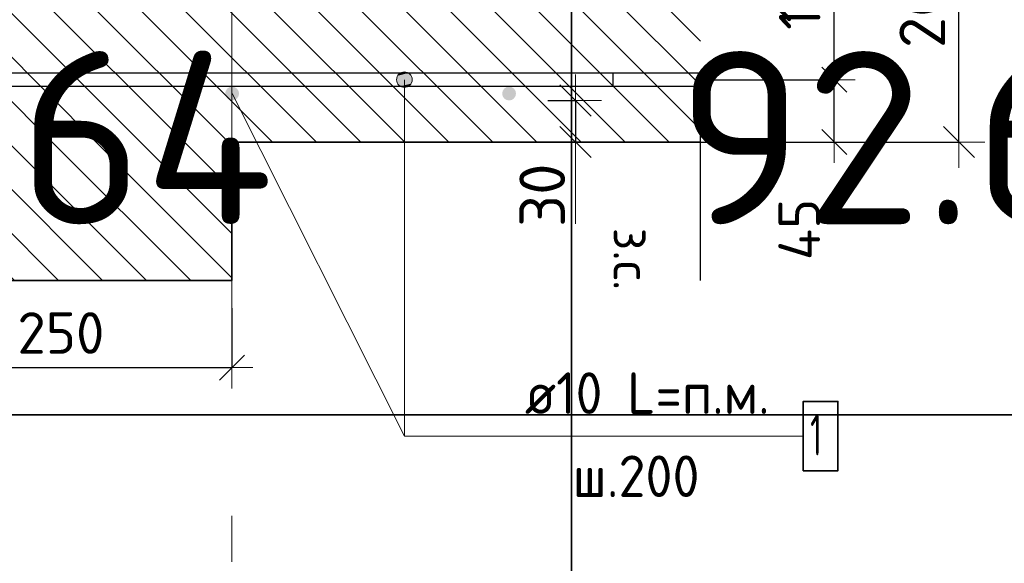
# Model space of a CAD drawing. Header units: metres. Extents: x -38 to 114, y -15 to 21.
# Tile 86 of 244: x 88.563 to 89.274, y -4.6 to -4.208. Entities that reach past the tile are written whole.
import ezdxf

# ---------------------------------------------------------------- set-up
doc = ezdxf.new("R2010")
doc.units = ezdxf.units.M
doc.header["$PDMODE"] = 65
for name, pattern in [('______11', [0.5, 0.4, -0.05, 0, -0.05]), ('______4', [0.135, 0.105, -0.03]), ('______5', [1.1, 0.8, -0.1, 0.1, -0.1])]:
    doc.linetypes.add(name, pattern=pattern)
for name, color, linetype, lineweight in [('XR$4$Арм. стержнями нижней зоны', 180, 'Continuous', 35), ('XR$4$Арм.стержн. Арматура края', 96, 'Continuous', 35), ('XR$4$ВК__отв в полу 1-2 эт', 220, 'Continuous', 25), ('XR$4$Осевая линия (1)', 7, '______5', 13), ('XR$4$Размерная линия (1)', 7, 'Continuous', 13), ('XR$4$Размерная линия_ общее', 7, 'Continuous', 13), ('XR$6$Арм. стержнями нижней зоны', 180, 'Continuous', 35), ('XR$6$Арм.стержн. Арматура края', 96, 'Continuous', 35), ('XR$6$ВК__отв в полу 1-2 эт', 220, 'Continuous', 25), ('XR$6$Осевая линия (1)', 7, '______5', 13), ('XR$6$Размерная линия (1)', 7, 'Continuous', 13), ('XR$6$Размерная линия_ общее', 7, 'Continuous', 13)]:
    doc.layers.add(name, color=color, linetype=linetype, lineweight=lineweight)
doc.styles.add('ISOCPEUR', font='txt')
doc.dimstyles.new('DIMSTYLE_11', dxfattribs={"dimtxt": 0.033, "dimasz": 0.0375, "dimexe": 0, "dimexo": 0, "dimgap": 0.0165, "dimtad": 2, "dimdec": 0, "dimlfac": 1000, "dimrnd": 1, "dimzin": 12, "dimdsep": 46, "dimtxsty": 'ISOCPEUR', "dimblk1": 'ALL_ML_STRICH', "dimblk2": 'ALL_ML_STRICH', "dimsah": 1, "dimcen": 0, "dimclrd": 7, "dimclre": 256, "dimclrt": 7, "dimadec": 0, "dimazin": 0, "dimtfac": 1, "dimtdec": 0, "dimtix": 1, "dimtmove": 2, "dimatfit": 3, "dimfxl": 0, "dimtvp": 1.2, "dimtzin": 0, "dimlwd": 0, "dimlwe": -3, "dimarcsym": 0})
doc.dimstyles.new('DIMSTYLE_12', dxfattribs={"dimtxt": 0.03, "dimasz": 0.03, "dimexe": 0, "dimexo": 0, "dimgap": 0.015, "dimtad": 2, "dimdec": 0, "dimlfac": 1000, "dimrnd": 1, "dimzin": 12, "dimdsep": 46, "dimtxsty": 'ISOCPEUR', "dimblk1": 'ALL_ML_STRICH', "dimblk2": 'ALL_ML_STRICH', "dimsah": 1, "dimcen": 0, "dimclrd": 7, "dimclre": 256, "dimclrt": 7, "dimadec": 0, "dimazin": 0, "dimtfac": 1, "dimtdec": 0, "dimtix": 1, "dimtmove": 2, "dimatfit": 3, "dimfxl": 0, "dimtzin": 0, "dimlwd": 0, "dimlwe": -3, "dimarcsym": 0})
doc.dimstyles.new('DIMSTYLE_14', dxfattribs={"dimtxt": 0.03, "dimasz": 0.03, "dimexe": 0, "dimexo": 0, "dimgap": 0.015, "dimtad": 2, "dimdec": 0, "dimlfac": 1000, "dimrnd": 1, "dimzin": 12, "dimdsep": 46, "dimtxsty": 'ISOCPEUR', "dimblk1": 'ALL_ML_STRICH', "dimblk2": 'ALL_ML_STRICH', "dimsah": 1, "dimcen": 0, "dimclrd": 7, "dimclre": 256, "dimclrt": 7, "dimadec": 0, "dimazin": 0, "dimtfac": 1, "dimtdec": 0, "dimtix": 1, "dimtmove": 2, "dimatfit": 3, "dimfxl": 0, "dimtvp": 1.2, "dimtzin": 0, "dimlwd": 0, "dimlwe": -3, "dimarcsym": 0})
doc.dimstyles.new('DIMSTYLE_24', dxfattribs={"dimtxt": 0.03, "dimasz": 0.03, "dimexe": 0, "dimexo": 0, "dimgap": 0.015, "dimtad": 2, "dimdec": 0, "dimlfac": 1000, "dimrnd": 5, "dimzin": 12, "dimdsep": 46, "dimtxsty": 'ISOCPEUR', "dimblk1": 'ALL_ML_STRICH', "dimblk2": 'ALL_ML_STRICH', "dimsah": 1, "dimcen": 0, "dimclrd": 7, "dimclre": 256, "dimclrt": 7, "dimadec": 0, "dimazin": 0, "dimtfac": 1, "dimtdec": 0, "dimtix": 1, "dimtmove": 2, "dimatfit": 3, "dimfxl": 0, "dimtzin": 0, "dimlwd": 0, "dimlwe": -3, "dimarcsym": 0})
doc.dimstyles.new('DIMSTYLE_8', dxfattribs={"dimtxt": 0.033, "dimasz": 0.0375, "dimexe": 0, "dimexo": 0, "dimgap": 0.0165, "dimtad": 2, "dimdec": 0, "dimlfac": 1000, "dimrnd": 1, "dimzin": 12, "dimdsep": 46, "dimtxsty": 'ISOCPEUR', "dimblk1": 'ALL_ML_STRICH', "dimblk2": 'ALL_ML_STRICH', "dimsah": 1, "dimcen": 0, "dimclrd": 7, "dimclre": 256, "dimclrt": 7, "dimadec": 0, "dimazin": 0, "dimtfac": 1, "dimtdec": 0, "dimtix": 1, "dimtmove": 2, "dimatfit": 3, "dimfxl": 0, "dimtzin": 0, "dimlwd": 0, "dimlwe": -3, "dimarcsym": 0})
pattern_1 = [(135, (0, 0), (-0.031819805, -0.031819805), [0.4, -0.05, 0, -0.05]), (135, (-0.01591, -0.01591), (-0.031819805, -0.031819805), [0.8, -0.1, 0.1, -0.1])]

# ---------------------------------------------------------------- blocks, each defined once
blk = doc.blocks.new('ALL_ML_STRICH')
at = {"color": 0, "linetype": 'ByBlock', "lineweight": -2}
for p, q in [((0, -0.5), (0, 0.5)), ((-0.3, -0.3), (0.3, 0.3)), ((-1, 0), (0.5, 0))]:
    blk.add_line(p, q, dxfattribs=at)
blk = doc.blocks.new('*D410')
at = {"layer": 'DEFPOINTS', "color": 7, "linetype": 'Continuous', "lineweight": 13, "transparency": 33554687}
for p in [(89.03475, -4.09585), (89.03475, -4.29585), (89.24133, -4.29585)]:
    blk.add_point(p, dxfattribs=at)
at = {"layer": 'XR$4$Размерная линия_ общее', "color": 253, "linetype": 'Continuous', "lineweight": -2, "true_color": 0xa0a0a0, "transparency": 33554687}
for p, q in [((89.05475, -4.09585), (89.24133, -4.09585)), ((89.05475, -4.29585), (89.24133, -4.29585))]:
    blk.add_line(p, q, dxfattribs=at)
at = {"layer": 'XR$4$Размерная линия_ общее', "color": 7, "linetype": 'Continuous', "lineweight": -2, "transparency": 33554687}
blk.add_line((89.24133, -4.29585), (89.24133, -4.09585), dxfattribs=at)
at = {"layer": 'XR$4$Размерная линия_ общее', "color": 7, "linetype": 'Continuous', "lineweight": 13, "transparency": 33554687, "xscale": 0.0375, "yscale": 0.0375, "zscale": 0.0375}
for p, rotation in [((89.24133, -4.09585), 90), ((89.24133, -4.29585), 270)]:
    blk.add_blockref('ALL_ML_STRICH', p, dxfattribs=dict(at, rotation=rotation))
at = {"layer": 'XR$4$Размерная линия_ общее', "color": 7, "linetype": 'Continuous', "lineweight": 13, "transparency": 33554687, "insert": (89.21483, -4.1942), "char_height": 0.033, "width": 0.099, "attachment_point": 5, "rotation": 90, "style": 'ISOCPEUR'}
blk.add_mtext('\\A1;{200}', dxfattribs=at)
blk = doc.blocks.new('*D428')
at = {"layer": 'DEFPOINTS', "color": 7, "linetype": 'Continuous', "lineweight": 13, "transparency": 33554687}
for p in [(88.9244, -4.26585), (88.96439, -4.26585), (88.9244, -4.29585)]:
    blk.add_point(p, dxfattribs=at)
at = {"layer": 'XR$4$Размерная линия_ общее', "color": 253, "linetype": 'Continuous', "lineweight": -2, "true_color": 0xa0a0a0, "transparency": 33554687}
for p, q in [((88.9444, -4.26585), (88.96439, -4.26585)), ((88.9444, -4.29585), (88.96439, -4.29585))]:
    blk.add_line(p, q, dxfattribs=at)
at = {"layer": 'XR$4$Размерная линия_ общее', "color": 7, "linetype": 'Continuous', "lineweight": -2, "transparency": 33554687}
blk.add_line((88.96439, -4.26585), (88.96439, -4.29585), dxfattribs=at)
at = {"layer": 'XR$4$Размерная линия_ общее', "color": 7, "linetype": 'Continuous', "lineweight": 13, "transparency": 33554687, "xscale": 0.0375, "yscale": 0.0375, "zscale": 0.0375}
for p, rotation in [((88.96439, -4.26585), 90), ((88.96439, -4.29585), 270)]:
    blk.add_blockref('ALL_ML_STRICH', p, dxfattribs=dict(at, rotation=rotation))
at = {"layer": 'XR$4$Размерная линия_ общее', "color": 7, "linetype": 'Continuous', "lineweight": 13, "transparency": 33554687, "insert": (88.94039, -4.33427), "char_height": 0.033, "width": 0.066, "attachment_point": 5, "rotation": 90, "style": 'ISOCPEUR'}
blk.add_mtext('\\A1;{30}', dxfattribs=at)
at = {"layer": 'XR$4$Размерная линия_ общее', "color": 7, "linetype": 'Continuous', "lineweight": 13, "transparency": 33554687, "insert": (89.01893, -4.35775), "char_height": 0.027, "width": 0.00135, "attachment_point": 1, "rotation": 270, "line_spacing_factor": 0.60241, "style": 'ISOCPEUR'}
blk.add_mtext('з.с.', dxfattribs=at)
blk = doc.blocks.new('*D431')
at = {"layer": 'DEFPOINTS', "color": 7, "linetype": 'Continuous', "lineweight": 13, "transparency": 33554687}
for p in [(88.46635, -4.39585), (88.71635, -4.39585), (88.46635, -4.45873)]:
    blk.add_point(p, dxfattribs=at)
at = {"layer": 'XR$4$Размерная линия (1)', "color": 9, "linetype": 'Continuous', "lineweight": -2, "true_color": 0xc7c7c7, "transparency": 33554687}
for p, q in [((88.46635, -4.41585), (88.46635, -4.45873)), ((88.71635, -4.41585), (88.71635, -4.45873))]:
    blk.add_line(p, q, dxfattribs=at)
at = {"layer": 'XR$4$Размерная линия (1)', "color": 7, "linetype": 'Continuous', "lineweight": -2, "transparency": 33554687}
blk.add_line((88.46635, -4.45873), (88.71635, -4.45873), dxfattribs=at)
at = {"layer": 'XR$4$Размерная линия (1)', "color": 7, "linetype": 'Continuous', "lineweight": 13, "transparency": 33554687, "xscale": 0.03, "yscale": 0.03, "zscale": 0.03, "rotation": 180}
blk.add_blockref('ALL_ML_STRICH', (88.46635, -4.45873), dxfattribs=at)
at = {"layer": 'XR$4$Размерная линия (1)', "color": 7, "linetype": 'Continuous', "lineweight": 13, "transparency": 33554687, "xscale": 0.03, "yscale": 0.03, "zscale": 0.03}
blk.add_blockref('ALL_ML_STRICH', (88.71635, -4.45873), dxfattribs=at)
at = {"layer": 'XR$4$Размерная линия (1)', "color": 7, "linetype": 'Continuous', "lineweight": 13, "transparency": 33554687, "insert": (88.59285, -4.43373), "char_height": 0.03, "width": 0.09, "attachment_point": 5, "style": 'ISOCPEUR'}
blk.add_mtext('\\A1;{250}', dxfattribs=at)
blk = doc.blocks.new('*D475')
at = {"layer": 'DEFPOINTS', "color": 7, "linetype": 'Continuous', "lineweight": 13, "transparency": 33554687}
for p in [(89.03864, -4.25085), (89.05149, -4.29585), (89.1513, -4.29585)]:
    blk.add_point(p, dxfattribs=at)
at = {"layer": 'XR$4$Размерная линия (1)', "color": 9, "linetype": 'Continuous', "lineweight": -2, "true_color": 0xc7c7c7, "transparency": 33554687}
for p, q in [((89.05864, -4.25085), (89.1513, -4.25085)), ((89.07149, -4.29585), (89.1513, -4.29585))]:
    blk.add_line(p, q, dxfattribs=at)
at = {"layer": 'XR$4$Размерная линия (1)', "color": 7, "linetype": 'Continuous', "lineweight": -2, "transparency": 33554687}
blk.add_line((89.1513, -4.29585), (89.1513, -4.25085), dxfattribs=at)
at = {"layer": 'XR$4$Размерная линия (1)', "color": 7, "linetype": 'Continuous', "lineweight": 13, "transparency": 33554687, "xscale": 0.03, "yscale": 0.03, "zscale": 0.03}
for p, rotation in [((89.1513, -4.25085), 90), ((89.1513, -4.29585), 270)]:
    blk.add_blockref('ALL_ML_STRICH', p, dxfattribs=dict(at, rotation=rotation))
at = {"layer": 'XR$4$Размерная линия (1)', "color": 7, "linetype": 'Continuous', "lineweight": 13, "transparency": 33554687, "insert": (89.12598, -4.35897), "char_height": 0.03, "width": 0.06, "attachment_point": 5, "rotation": 90, "style": 'ISOCPEUR'}
blk.add_mtext('\\A1;{45}', dxfattribs=at)
blk = doc.blocks.new('*D476')
at = {"layer": 'DEFPOINTS', "color": 7, "linetype": 'Continuous', "lineweight": 13, "transparency": 33554687}
for p in [(89.04566, -4.12685), (89.03864, -4.25085), (89.1513, -4.25085)]:
    blk.add_point(p, dxfattribs=at)
at = {"layer": 'XR$4$Размерная линия (1)', "color": 9, "linetype": 'Continuous', "lineweight": -2, "true_color": 0xc7c7c7, "transparency": 33554687}
for p, q in [((89.06566, -4.12685), (89.1513, -4.12685)), ((89.05864, -4.25085), (89.1513, -4.25085))]:
    blk.add_line(p, q, dxfattribs=at)
at = {"layer": 'XR$4$Размерная линия (1)', "color": 7, "linetype": 'Continuous', "lineweight": -2, "transparency": 33554687}
blk.add_line((89.1513, -4.25085), (89.1513, -4.12685), dxfattribs=at)
at = {"layer": 'XR$4$Размерная линия (1)', "color": 7, "linetype": 'Continuous', "lineweight": 13, "transparency": 33554687, "xscale": 0.03, "yscale": 0.03, "zscale": 0.03}
for p, rotation in [((89.1513, -4.12685), 90), ((89.1513, -4.25085), 270)]:
    blk.add_blockref('ALL_ML_STRICH', p, dxfattribs=dict(at, rotation=rotation))
at = {"layer": 'XR$4$Размерная линия (1)', "color": 7, "linetype": 'Continuous', "lineweight": 13, "transparency": 33554687, "insert": (89.1263, -4.18585), "char_height": 0.03, "width": 0.09, "attachment_point": 5, "rotation": 90, "style": 'ISOCPEUR'}
blk.add_mtext('\\A1;{124}', dxfattribs=at)
blk = doc.blocks.new('*D705')
at = {"layer": 'DEFPOINTS', "color": 7, "linetype": 'Continuous', "lineweight": 13, "transparency": 33554687}
for p in [(89.03475, -4.09585), (89.03475, -4.29585), (89.24133, -4.29585)]:
    blk.add_point(p, dxfattribs=at)
at = {"layer": 'XR$6$Размерная линия_ общее', "color": 253, "linetype": 'Continuous', "lineweight": -2, "true_color": 0xa0a0a0, "transparency": 33554687}
for p, q in [((89.05475, -4.09585), (89.24133, -4.09585)), ((89.05475, -4.29585), (89.24133, -4.29585))]:
    blk.add_line(p, q, dxfattribs=at)
at = {"layer": 'XR$6$Размерная линия_ общее', "color": 7, "linetype": 'Continuous', "lineweight": -2, "transparency": 33554687}
blk.add_line((89.24133, -4.29585), (89.24133, -4.09585), dxfattribs=at)
at = {"layer": 'XR$6$Размерная линия_ общее', "color": 7, "linetype": 'Continuous', "lineweight": 13, "transparency": 33554687, "xscale": 0.0375, "yscale": 0.0375, "zscale": 0.0375}
for p, rotation in [((89.24133, -4.09585), 90), ((89.24133, -4.29585), 270)]:
    blk.add_blockref('ALL_ML_STRICH', p, dxfattribs=dict(at, rotation=rotation))
at = {"layer": 'XR$6$Размерная линия_ общее', "color": 7, "linetype": 'Continuous', "lineweight": 13, "transparency": 33554687, "insert": (89.21483, -4.1942), "char_height": 0.033, "width": 0.099, "attachment_point": 5, "rotation": 90, "style": 'ISOCPEUR'}
blk.add_mtext('\\A1;{200}', dxfattribs=at)
blk = doc.blocks.new('*D706')
at = {"layer": 'DEFPOINTS', "color": 7, "linetype": 'Continuous', "lineweight": 13, "transparency": 33554687}
for p in [(89.03864, -4.25085), (89.05149, -4.29585), (89.1513, -4.29585)]:
    blk.add_point(p, dxfattribs=at)
at = {"layer": 'XR$6$Размерная линия (1)', "color": 9, "linetype": 'Continuous', "lineweight": -2, "true_color": 0xc7c7c7, "transparency": 33554687}
for p, q in [((89.05864, -4.25085), (89.1513, -4.25085)), ((89.07149, -4.29585), (89.1513, -4.29585))]:
    blk.add_line(p, q, dxfattribs=at)
at = {"layer": 'XR$6$Размерная линия (1)', "color": 7, "linetype": 'Continuous', "lineweight": -2, "transparency": 33554687}
blk.add_line((89.1513, -4.29585), (89.1513, -4.25085), dxfattribs=at)
at = {"layer": 'XR$6$Размерная линия (1)', "color": 7, "linetype": 'Continuous', "lineweight": 13, "transparency": 33554687, "xscale": 0.03, "yscale": 0.03, "zscale": 0.03}
for p, rotation in [((89.1513, -4.25085), 90), ((89.1513, -4.29585), 270)]:
    blk.add_blockref('ALL_ML_STRICH', p, dxfattribs=dict(at, rotation=rotation))
at = {"layer": 'XR$6$Размерная линия (1)', "color": 7, "linetype": 'Continuous', "lineweight": 13, "transparency": 33554687, "insert": (89.12598, -4.35897), "char_height": 0.03, "width": 0.06, "attachment_point": 5, "rotation": 90, "style": 'ISOCPEUR'}
blk.add_mtext('\\A1;{45}', dxfattribs=at)
blk = doc.blocks.new('*D707')
at = {"layer": 'DEFPOINTS', "color": 7, "linetype": 'Continuous', "lineweight": 13, "transparency": 33554687}
for p in [(89.04566, -4.12085), (89.03864, -4.25085), (89.1513, -4.25085)]:
    blk.add_point(p, dxfattribs=at)
at = {"layer": 'XR$6$Размерная линия (1)', "color": 9, "linetype": 'Continuous', "lineweight": -2, "true_color": 0xc7c7c7, "transparency": 33554687}
for p, q in [((89.06566, -4.12085), (89.1513, -4.12085)), ((89.05864, -4.25085), (89.1513, -4.25085))]:
    blk.add_line(p, q, dxfattribs=at)
at = {"layer": 'XR$6$Размерная линия (1)', "color": 7, "linetype": 'Continuous', "lineweight": -2, "transparency": 33554687}
blk.add_line((89.1513, -4.25085), (89.1513, -4.12085), dxfattribs=at)
at = {"layer": 'XR$6$Размерная линия (1)', "color": 7, "linetype": 'Continuous', "lineweight": 13, "transparency": 33554687, "xscale": 0.03, "yscale": 0.03, "zscale": 0.03}
for p, rotation in [((89.1513, -4.12085), 90), ((89.1513, -4.25085), 270)]:
    blk.add_blockref('ALL_ML_STRICH', p, dxfattribs=dict(at, rotation=rotation))
at = {"layer": 'XR$6$Размерная линия (1)', "color": 7, "linetype": 'Continuous', "lineweight": 13, "transparency": 33554687, "insert": (89.1263, -4.18135), "char_height": 0.03, "width": 0.09, "attachment_point": 5, "rotation": 90, "style": 'ISOCPEUR'}
blk.add_mtext('\\A1;{130}', dxfattribs=at)
blk = doc.blocks.new('*D732')
at = {"layer": 'DEFPOINTS', "color": 7, "linetype": 'Continuous', "lineweight": 13, "transparency": 33554687}
for p in [(88.9244, -4.26585), (88.96439, -4.26585), (88.9244, -4.29585)]:
    blk.add_point(p, dxfattribs=at)
at = {"layer": 'XR$6$Размерная линия_ общее', "color": 253, "linetype": 'Continuous', "lineweight": -2, "true_color": 0xa0a0a0, "transparency": 33554687}
for p, q in [((88.9444, -4.26585), (88.96439, -4.26585)), ((88.9444, -4.29585), (88.96439, -4.29585))]:
    blk.add_line(p, q, dxfattribs=at)
at = {"layer": 'XR$6$Размерная линия_ общее', "color": 7, "linetype": 'Continuous', "lineweight": -2, "transparency": 33554687}
blk.add_line((88.96439, -4.26585), (88.96439, -4.29585), dxfattribs=at)
at = {"layer": 'XR$6$Размерная линия_ общее', "color": 7, "linetype": 'Continuous', "lineweight": 13, "transparency": 33554687, "xscale": 0.0375, "yscale": 0.0375, "zscale": 0.0375}
for p, rotation in [((88.96439, -4.26585), 90), ((88.96439, -4.29585), 270)]:
    blk.add_blockref('ALL_ML_STRICH', p, dxfattribs=dict(at, rotation=rotation))
at = {"layer": 'XR$6$Размерная линия_ общее', "color": 7, "linetype": 'Continuous', "lineweight": 13, "transparency": 33554687, "insert": (88.94039, -4.33427), "char_height": 0.033, "width": 0.066, "attachment_point": 5, "rotation": 90, "style": 'ISOCPEUR'}
blk.add_mtext('\\A1;{30}', dxfattribs=at)
at = {"layer": 'XR$6$Размерная линия_ общее', "color": 7, "linetype": 'Continuous', "lineweight": 13, "transparency": 33554687, "insert": (89.01893, -4.35775), "char_height": 0.027, "width": 0.00135, "attachment_point": 1, "rotation": 270, "line_spacing_factor": 0.60241, "style": 'ISOCPEUR'}
blk.add_mtext('з.с.', dxfattribs=at)
blk = doc.blocks.new('*D736')
at = {"layer": 'DEFPOINTS', "color": 7, "linetype": 'Continuous', "lineweight": 13, "transparency": 33554687}
for p in [(88.46635, -4.39585), (88.71635, -4.39585), (88.46635, -4.45873)]:
    blk.add_point(p, dxfattribs=at)
at = {"layer": 'XR$6$Размерная линия (1)', "color": 9, "linetype": 'Continuous', "lineweight": -2, "true_color": 0xc7c7c7, "transparency": 33554687}
for p, q in [((88.46635, -4.41585), (88.46635, -4.45873)), ((88.71635, -4.41585), (88.71635, -4.45873))]:
    blk.add_line(p, q, dxfattribs=at)
at = {"layer": 'XR$6$Размерная линия (1)', "color": 7, "linetype": 'Continuous', "lineweight": -2, "transparency": 33554687}
blk.add_line((88.46635, -4.45873), (88.71635, -4.45873), dxfattribs=at)
at = {"layer": 'XR$6$Размерная линия (1)', "color": 7, "linetype": 'Continuous', "lineweight": 13, "transparency": 33554687, "xscale": 0.03, "yscale": 0.03, "zscale": 0.03, "rotation": 180}
blk.add_blockref('ALL_ML_STRICH', (88.46635, -4.45873), dxfattribs=at)
at = {"layer": 'XR$6$Размерная линия (1)', "color": 7, "linetype": 'Continuous', "lineweight": 13, "transparency": 33554687, "xscale": 0.03, "yscale": 0.03, "zscale": 0.03}
blk.add_blockref('ALL_ML_STRICH', (88.71635, -4.45873), dxfattribs=at)
at = {"layer": 'XR$6$Размерная линия (1)', "color": 7, "linetype": 'Continuous', "lineweight": 13, "transparency": 33554687, "insert": (88.59285, -4.43373), "char_height": 0.03, "width": 0.09, "attachment_point": 5, "style": 'ISOCPEUR'}
blk.add_mtext('\\A1;{250}', dxfattribs=at)

msp = doc.modelspace()

# ---------------------------------------------------------------- hatches: boundary and pattern name
at = {"linetype": 'Continuous', "lineweight": 13, "transparency": 33554687}
h = msp.add_hatch(dxfattribs=at)
h.set_pattern_fill('__________540', scale=0.015, style=0, pattern_type=2)
h.set_pattern_definition(pattern_1)
h.paths.add_polyline_path([(88.46635, -4.09585), (88.46635, -4.29585), (89.05475, -4.29585), (89.05475, -4.09585)], flags=0)
h = msp.add_hatch(dxfattribs=at)
h.set_pattern_fill('__________540', scale=0.015, style=0, pattern_type=2)
h.set_pattern_definition(pattern_1)
h.paths.add_polyline_path([(88.46635, -4.09585), (88.46635, -4.29585), (89.05475, -4.29585), (89.05475, -4.09585)], flags=0)
at = {"linetype": 'Continuous', "lineweight": 25, "transparency": 33554687}
h = msp.add_hatch(dxfattribs=at)
h.set_pattern_fill('__________540', scale=0.015, style=0, pattern_type=2)
h.set_pattern_definition(pattern_1)
h.paths.add_polyline_path([(88.71635, -4.29585), (88.46635, -4.29585), (88.46635, -4.39585), (88.71635, -4.39585)], flags=0)
h = msp.add_hatch(dxfattribs=at)
h.set_pattern_fill('__________540', scale=0.015, style=0, pattern_type=2)
h.set_pattern_definition(pattern_1)
h.paths.add_polyline_path([(88.71635, -4.29585), (88.46635, -4.29585), (88.46635, -4.39585), (88.71635, -4.39585)], flags=0)
at = {"layer": 'XR$4$Арм. стержнями нижней зоны', "linetype": 'Continuous', "lineweight": 13, "transparency": 33554687}
for points in [[(88.83527, -4.25085), (88.84652, -4.25085), (88.84573, -4.24803)], [(88.83527, -4.25085), (88.84573, -4.24803), (88.83606, -4.24803)], [(88.83606, -4.25366), (88.84652, -4.25085), (88.83527, -4.25085)], [(88.83606, -4.24803), (88.84573, -4.24803), (88.84371, -4.24601)], [(88.83606, -4.24803), (88.84371, -4.24601), (88.83808, -4.24601)], [(88.83606, -4.25366), (88.84573, -4.25366), (88.84652, -4.25085)], [(88.83808, -4.24601), (88.84371, -4.24601), (88.84089, -4.24522)], [(88.83808, -4.25568), (88.84573, -4.25366), (88.83606, -4.25366)], [(88.83808, -4.25568), (88.84371, -4.25568), (88.84573, -4.25366)], [(88.84371, -4.25568), (88.83808, -4.25568), (88.84089, -4.25647)]]:
    msp.add_hatch(color=7, dxfattribs=at).paths.add_polyline_path(points)
at = {"layer": 'XR$4$Арм. стержнями нижней зоны', "linetype": 'Continuous', "lineweight": 50, "transparency": 33554687}
for points in [[(88.72147, -4.26085), (88.72109, -4.25893), (88.72001, -4.25731), (88.71839, -4.25623), (88.71647, -4.25585), (88.71456, -4.25623), (88.71294, -4.25731), (88.71186, -4.25893), (88.71147, -4.26085), (88.71186, -4.26276), (88.71294, -4.26438), (88.71456, -4.26547), (88.71647, -4.26585), (88.71839, -4.26547), (88.72001, -4.26438), (88.72109, -4.26276)], [(88.92147, -4.26085), (88.92109, -4.25893), (88.92001, -4.25731), (88.91839, -4.25623), (88.91647, -4.25585), (88.91456, -4.25623), (88.91294, -4.25731), (88.91186, -4.25893), (88.91147, -4.26085), (88.91186, -4.26276), (88.91294, -4.26438), (88.91456, -4.26547), (88.91647, -4.26585), (88.91839, -4.26547), (88.92001, -4.26438), (88.92109, -4.26276)]]:
    msp.add_hatch(color=4, dxfattribs=at).paths.add_polyline_path(points)
at = {"layer": 'XR$6$Арм. стержнями нижней зоны', "linetype": 'Continuous', "lineweight": 13, "transparency": 33554687}
for points in [[(88.83527, -4.25085), (88.84652, -4.25085), (88.84573, -4.24803)], [(88.83527, -4.25085), (88.84573, -4.24803), (88.83606, -4.24803)], [(88.83606, -4.25366), (88.84652, -4.25085), (88.83527, -4.25085)], [(88.83606, -4.24803), (88.84573, -4.24803), (88.84371, -4.24601)], [(88.83606, -4.24803), (88.84371, -4.24601), (88.83808, -4.24601)], [(88.83606, -4.25366), (88.84573, -4.25366), (88.84652, -4.25085)], [(88.83808, -4.24601), (88.84371, -4.24601), (88.84089, -4.24522)], [(88.83808, -4.25568), (88.84573, -4.25366), (88.83606, -4.25366)], [(88.83808, -4.25568), (88.84371, -4.25568), (88.84573, -4.25366)], [(88.84371, -4.25568), (88.83808, -4.25568), (88.84089, -4.25647)]]:
    msp.add_hatch(color=7, dxfattribs=at).paths.add_polyline_path(points)
at = {"layer": 'XR$6$Арм. стержнями нижней зоны', "linetype": 'Continuous', "lineweight": 50, "transparency": 33554687}
for points in [[(88.72147, -4.26085), (88.72109, -4.25893), (88.72001, -4.25731), (88.71839, -4.25623), (88.71647, -4.25585), (88.71456, -4.25623), (88.71294, -4.25731), (88.71186, -4.25893), (88.71147, -4.26085), (88.71186, -4.26276), (88.71294, -4.26438), (88.71456, -4.26547), (88.71647, -4.26585), (88.71839, -4.26547), (88.72001, -4.26438), (88.72109, -4.26276)], [(88.92147, -4.26085), (88.92109, -4.25893), (88.92001, -4.25731), (88.91839, -4.25623), (88.91647, -4.25585), (88.91456, -4.25623), (88.91294, -4.25731), (88.91186, -4.25893), (88.91147, -4.26085), (88.91186, -4.26276), (88.91294, -4.26438), (88.91456, -4.26547), (88.91647, -4.26585), (88.91839, -4.26547), (88.92001, -4.26438), (88.92109, -4.26276)]]:
    msp.add_hatch(color=4, dxfattribs=at).paths.add_polyline_path(points)

# ---------------------------------------------------------------- linework, layer by layer
at = {"color": 7, "linetype": '______4', "lineweight": 25, "transparency": 33554687}
msp.add_line((89.05475, -4.39585), (89.05475, -3.99585), dxfattribs=at)
msp.add_line((89.05475, -4.39585), (89.05475, -3.99585), dxfattribs=at)
at = {"color": 7, "linetype": 'Continuous', "lineweight": 35, "transparency": 33554687}
for p, q in [((88.96143, -4.09271), (88.96143, -4.49271)), ((88.71635, -4.29585), (89.05475, -4.29585)), ((88.71635, -4.39585), (88.71635, -4.29585)), ((88.71635, -4.29585), (89.05475, -4.29585)), ((88.71635, -4.39585), (88.71635, -4.29585)), ((88.46635, -4.39585), (88.71635, -4.39585)), ((88.46635, -4.39585), (88.71635, -4.39585)), ((80.71143, -4.49271), (89.96143, -4.49271)), ((89.96143, -4.49271), (80.71143, -4.49271)), ((88.96143, -4.49271), (88.96143, -4.89271))]:
    msp.add_line(p, q, dxfattribs=at)
at = {"color": 7, "linetype": 'Continuous', "lineweight": 13, "transparency": 33554687}
for p, q in [((88.96439, -4.29585), (88.96439, -4.35485)), ((88.96439, -4.29585), (88.96439, -4.35485)), ((89.96143, -4.49271), (80.71143, -4.49271))]:
    msp.add_line(p, q, dxfattribs=at)
at = {"layer": 'XR$4$Арм. стержнями нижней зоны', "color": 7, "linetype": 'Continuous', "lineweight": 13, "transparency": 33554687}
for p, q in [((88.83527, -4.25085), (88.83527, -4.25085)), ((88.84089, -4.24522), (88.84089, -4.24522)), ((88.84089, -4.50814), (88.84089, -4.25085)), ((88.84652, -4.25085), (88.84652, -4.25085)), ((88.84089, -4.25647), (88.84089, -4.25647)), ((88.84089, -4.50814), (89.12889, -4.50814))]:
    msp.add_line(p, q, dxfattribs=at)
at = {"layer": 'XR$4$Арм. стержнями нижней зоны', "color": 4, "linetype": 'Continuous', "lineweight": 25, "transparency": 33554687}
msp.add_lwpolyline([(88.49135, -4.24585), (89.05975, -4.24585), (89.05975, -4.25585), (88.49135, -4.25585), (88.49135, -4.24585)], dxfattribs=at)
at = {"layer": 'XR$4$Арм. стержнями нижней зоны', "color": 7, "linetype": 'Continuous', "lineweight": 35, "transparency": 33554687}
msp.add_lwpolyline([(89.12889, -4.53314), (89.15389, -4.53314), (89.15389, -4.48314), (89.12889, -4.48314), (89.12889, -4.53314)], dxfattribs=at)
at = {"layer": 'XR$4$Арм. стержнями нижней зоны', "color": 7, "linetype": 'Continuous', "lineweight": 13, "transparency": 33554687}
msp.add_circle((88.84089, -4.25085), 0.00563, dxfattribs=at)
at = {"layer": 'XR$4$Арм.стержн. Арматура края', "color": 4, "linetype": 'Continuous', "lineweight": 25, "transparency": 33554687}
for points in [[(88.52061, -4.24585), (88.99135, -4.24585), (88.99135, -4.25585)], [(88.99135, -4.25585), (88.51992, -4.25585)]]:
    msp.add_lwpolyline(points, dxfattribs=at)
at = {"layer": 'XR$4$ВК__отв в полу 1-2 эт', "color": 7, "linetype": 'Continuous', "lineweight": 13, "transparency": 33554687}
msp.add_line((88.71647, -4.26085), (88.84089, -4.50814), dxfattribs=at)
at = {"layer": 'XR$4$Осевая линия (1)', "color": 253, "linetype": '______11', "lineweight": 13, "true_color": 0xa0a0a0, "transparency": 33554687}
msp.add_line((88.71635, -4.06574), (88.71635, -4.59887), dxfattribs=at)
at = {"layer": 'XR$6$Арм. стержнями нижней зоны', "color": 7, "linetype": 'Continuous', "lineweight": 13, "transparency": 33554687}
for p, q in [((88.83527, -4.25085), (88.83527, -4.25085)), ((88.84089, -4.24522), (88.84089, -4.24522)), ((88.84089, -4.50814), (88.84089, -4.25085)), ((88.84652, -4.25085), (88.84652, -4.25085)), ((88.84089, -4.25647), (88.84089, -4.25647)), ((88.84089, -4.50814), (89.12889, -4.50814))]:
    msp.add_line(p, q, dxfattribs=at)
at = {"layer": 'XR$6$Арм. стержнями нижней зоны', "color": 4, "linetype": 'Continuous', "lineweight": 25, "transparency": 33554687}
msp.add_lwpolyline([(88.49135, -4.24585), (89.05975, -4.24585), (89.05975, -4.25585), (88.49135, -4.25585), (88.49135, -4.24585)], dxfattribs=at)
at = {"layer": 'XR$6$Арм. стержнями нижней зоны', "color": 7, "linetype": 'Continuous', "lineweight": 35, "transparency": 33554687}
msp.add_lwpolyline([(89.12889, -4.53314), (89.15389, -4.53314), (89.15389, -4.48314), (89.12889, -4.48314), (89.12889, -4.53314)], dxfattribs=at)
at = {"layer": 'XR$6$Арм. стержнями нижней зоны', "color": 7, "linetype": 'Continuous', "lineweight": 13, "transparency": 33554687}
msp.add_circle((88.84089, -4.25085), 0.00563, dxfattribs=at)
at = {"layer": 'XR$6$Арм.стержн. Арматура края', "color": 4, "linetype": 'Continuous', "lineweight": 25, "transparency": 33554687}
for points in [[(88.52061, -4.24585), (88.99135, -4.24585), (88.99135, -4.25585)], [(88.99135, -4.25585), (88.51992, -4.25585)]]:
    msp.add_lwpolyline(points, dxfattribs=at)
at = {"layer": 'XR$6$ВК__отв в полу 1-2 эт', "color": 7, "linetype": 'Continuous', "lineweight": 13, "transparency": 33554687}
msp.add_line((88.71647, -4.26085), (88.84089, -4.50814), dxfattribs=at)
at = {"layer": 'XR$6$Осевая линия (1)', "color": 253, "linetype": '______11', "lineweight": 13, "true_color": 0xa0a0a0, "transparency": 33554687}
msp.add_line((88.71635, -4.06574), (88.71635, -4.59887), dxfattribs=at)

# ---------------------------------------------------------------- texts
at = {"color": 7, "linetype": 'Continuous', "lineweight": 35, "transparency": 33554687, "char_height": 0.0625, "style": 'ISOCPEUR'}
for s, insert, width, attachment_point in [('\\A1;{\\fISOCPEUR|i0|b0;\\H0.125000;\\W1.000000;\\C7;3.564}\\P', (88.54643, -4.29271), 0.4588235, 5), ('\\A1;{\\fISOCPEUR|i0|b0;\\H0.125000;\\W1.000000;\\C7;92.65 кг}\\P', (89.03768, -4.29271), 0.6976415, 4)]:
    msp.add_mtext(s, dxfattribs=dict(at, insert=insert, width=width, attachment_point=attachment_point))
at = {"layer": 'XR$4$Арм. стержнями нижней зоны', "color": 7, "linetype": 'Continuous', "lineweight": 25, "transparency": 33554687, "char_height": 0.03, "attachment_point": 7, "style": 'ISOCPEUR'}
for s, insert, width in [('\\W0.94;ø10 L=п.м.', (88.92789, -4.49214), 0.1999832), ('\\W0.56;1', (89.13389, -4.52214), 0.0233333), ('\\W0.95;ш.200 ', (88.96239, -4.55214), 0.1311996)]:
    msp.add_mtext(s, dxfattribs=dict(at, insert=insert, width=width))
at = {"layer": 'XR$6$Арм. стержнями нижней зоны', "color": 7, "linetype": 'Continuous', "lineweight": 25, "transparency": 33554687, "char_height": 0.03, "attachment_point": 7, "style": 'ISOCPEUR'}
for s, insert, width in [('\\W0.94;ø10 L=п.м.', (88.92789, -4.49214), 0.1999832), ('\\W0.56;1', (89.13389, -4.52214), 0.0233333), ('\\W0.95;ш.200 ', (88.96239, -4.55214), 0.1311996)]:
    msp.add_mtext(s, dxfattribs=dict(at, insert=insert, width=width))

# ---------------------------------------------------------------- dimensions: what is measured, and where the dimension line sits
at = {"layer": 'XR$4$Размерная линия (1)', "color": 7, "linetype": 'Continuous', "lineweight": 13, "transparency": 33554687}
for base, p1, p2, dimstyle, picture, middle in [((89.1513, -4.12685), (89.05864, -4.25085), (89.06566, -4.12685), 'DIMSTYLE_12', '*D476', (89.1263, -4.18585)), ((89.1513, -4.25085), (89.07149, -4.29585), (89.05864, -4.25085), 'DIMSTYLE_14', '*D475', (89.12598, -4.35897))]:
    dim = msp.add_linear_dim(base=base, p1=p1, p2=p2, angle=90, dimstyle=dimstyle, override={"dimpost": '<>', "dimclrd": 7, "dimclre": 9, "dimclrt": 7, "dimlwd": 0, "dimlwe": 65533}, dxfattribs=at)
    dim.commit()
    dim.dimension.update_dxf_attribs({"geometry": picture, "text_midpoint": middle, "dimtype": 160})
dim = msp.add_linear_dim(base=(88.71635, -4.45873), p1=(88.46635, -4.41585), p2=(88.71635, -4.41585), dimstyle='DIMSTYLE_24', override={"dimpost": '<>', "dimclrd": 7, "dimclre": 9, "dimclrt": 7, "dimlwd": 0, "dimlwe": 65533}, dxfattribs=at)
dim.commit()
dim.dimension.update_dxf_attribs({"geometry": '*D431', "text_midpoint": (88.59285, -4.43373), "dimtype": 160})
at = {"layer": 'XR$4$Размерная линия_ общее', "color": 7, "linetype": 'Continuous', "lineweight": 13, "transparency": 33554687}
dim = msp.add_linear_dim(base=(89.24133, -4.09585), p1=(89.05475, -4.29585), p2=(89.05475, -4.09585), angle=90, dimstyle='DIMSTYLE_8', override={"dimpost": '<>', "dimclrd": 7, "dimclre": 253, "dimclrt": 7, "dimlwd": 0, "dimlwe": 65533}, dxfattribs=at)
dim.commit()
dim.dimension.update_dxf_attribs({"geometry": '*D410', "text_midpoint": (89.21483, -4.1942), "dimtype": 160})
dim = msp.add_linear_dim(base=(88.96439, -4.29585), p1=(88.9444, -4.26585), p2=(88.9444, -4.29585), angle=270, text='<>\\Xз.с.', dimstyle='DIMSTYLE_11', override={"dimpost": '<>', "dimclrd": 7, "dimclre": 253, "dimclrt": 7, "dimlwd": 0, "dimlwe": 65533}, dxfattribs=at)
dim.commit()
dim.dimension.update_dxf_attribs({"geometry": '*D428', "text_midpoint": (88.94039, -4.33427), "dimtype": 160})
at = {"layer": 'XR$6$Размерная линия (1)', "color": 7, "linetype": 'Continuous', "lineweight": 13, "transparency": 33554687}
for base, p1, p2, dimstyle, picture, middle in [((89.1513, -4.12085), (89.05864, -4.25085), (89.06566, -4.12085), 'DIMSTYLE_12', '*D707', (89.1263, -4.18135)), ((89.1513, -4.25085), (89.07149, -4.29585), (89.05864, -4.25085), 'DIMSTYLE_14', '*D706', (89.12598, -4.35897))]:
    dim = msp.add_linear_dim(base=base, p1=p1, p2=p2, angle=90, dimstyle=dimstyle, override={"dimpost": '<>', "dimclrd": 7, "dimclre": 9, "dimclrt": 7, "dimlwd": 0, "dimlwe": 65533}, dxfattribs=at)
    dim.commit()
    dim.dimension.update_dxf_attribs({"geometry": picture, "text_midpoint": middle, "dimtype": 160})
dim = msp.add_linear_dim(base=(88.71635, -4.45873), p1=(88.46635, -4.41585), p2=(88.71635, -4.41585), dimstyle='DIMSTYLE_24', override={"dimpost": '<>', "dimclrd": 7, "dimclre": 9, "dimclrt": 7, "dimlwd": 0, "dimlwe": 65533}, dxfattribs=at)
dim.commit()
dim.dimension.update_dxf_attribs({"geometry": '*D736', "text_midpoint": (88.59285, -4.43373), "dimtype": 160})
at = {"layer": 'XR$6$Размерная линия_ общее', "color": 7, "linetype": 'Continuous', "lineweight": 13, "transparency": 33554687}
dim = msp.add_linear_dim(base=(89.24133, -4.09585), p1=(89.05475, -4.29585), p2=(89.05475, -4.09585), angle=90, dimstyle='DIMSTYLE_8', override={"dimpost": '<>', "dimclrd": 7, "dimclre": 253, "dimclrt": 7, "dimlwd": 0, "dimlwe": 65533}, dxfattribs=at)
dim.commit()
dim.dimension.update_dxf_attribs({"geometry": '*D705', "text_midpoint": (89.21483, -4.1942), "dimtype": 160})
dim = msp.add_linear_dim(base=(88.96439, -4.29585), p1=(88.9444, -4.26585), p2=(88.9444, -4.29585), angle=270, text='<>\\Xз.с.', dimstyle='DIMSTYLE_11', override={"dimpost": '<>', "dimclrd": 7, "dimclre": 253, "dimclrt": 7, "dimlwd": 0, "dimlwe": 65533}, dxfattribs=at)
dim.commit()
dim.dimension.update_dxf_attribs({"geometry": '*D732', "text_midpoint": (88.94039, -4.33427), "dimtype": 160})

doc.saveas('drawing.dxf')
